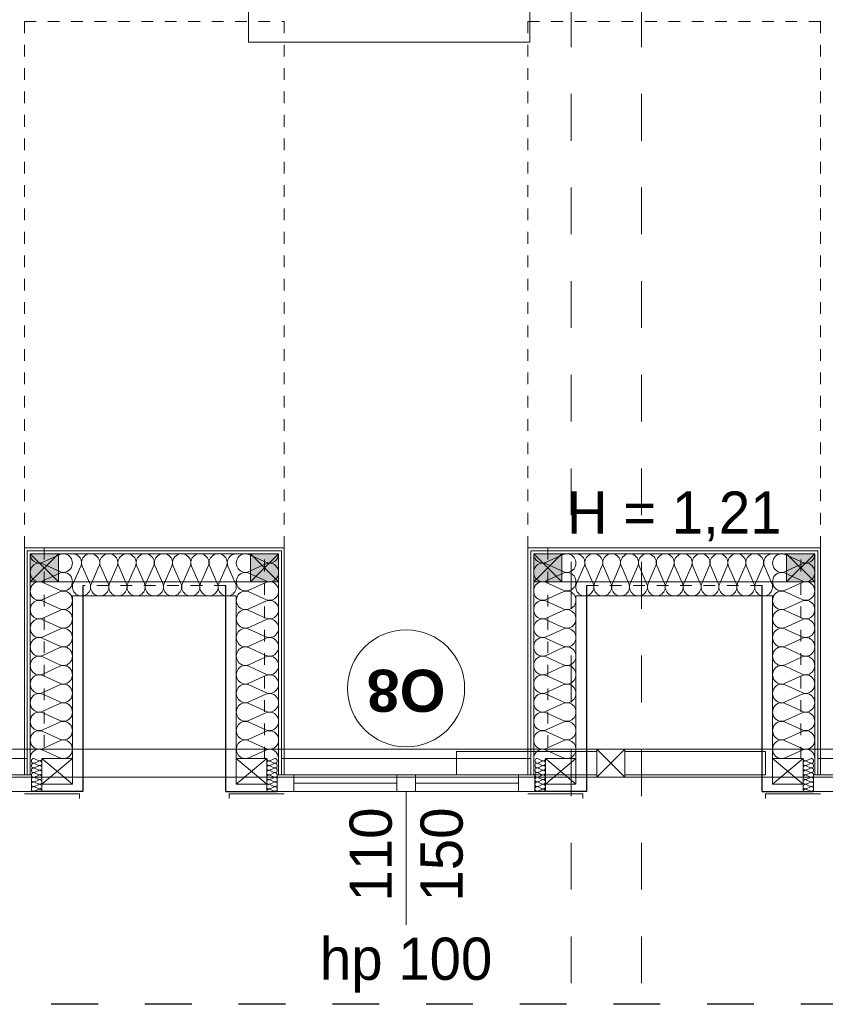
# Model space of a CAD drawing. Extents: x -251948 to -68259, y 37284 to 119967.
# Tile 30 of 41: x -94634 to -91194, y 48044 to 52251. Entities that reach past the tile are written whole.
import ezdxf

# ---------------------------------------------------------------- set-up
doc = ezdxf.new("R2010")
doc.units = 0
doc.header["$MEASUREMENT"] = 0
doc.linetypes.add('Hidden Line', pattern=[100, 50, -50])
doc.linetypes.add('Przerywana', pattern=[400, 200, -200])
doc.layers.add('Arch ocieplenie', color=7, linetype='Continuous')
doc.layers.add('Arch ściany działowe', color=7, linetype='Continuous')
for name, color, linetype, lineweight, true_color in [('Arch ocieplenie_Nr_Pióra__24', 7, 'Continuous', 13, 0x029e21), ('Arch okna_Nr_Pióra__82', 7, 'Continuous', 20, 0xaaaaaa), ('INWENT.ŚCIANY_Nr_Pióra__2', 7, 'Continuous', 13, 0x7f7f7f), ('Inwentaryzacja Konst._Nr_Pióra__3', 7, 'Continuous', 20, 0xff6600)]:
    doc.layers.add(name, color=color, linetype=linetype, lineweight=lineweight, true_color=true_color)
for name, color, linetype, lineweight in [('Arch opisy okien_Nr_Pióra__21', 7, 'Continuous', 13), ('Arch opisy_Nr_Pióra__21', 7, 'Continuous', 13), ('Arch ściany działowe_Nr_Pióra__5', 7, 'Continuous', 13), ('INWENT DACH_Nr_Pióra__21', 7, 'Continuous', 13), ('INWENT OPISY_Nr_Pióra__21', 7, 'Continuous', 13), ('INWENT STROPY_Nr_Pióra__21', 7, 'Continuous', 13), ('INWENT. OKNA_Nr_Pióra__21', 7, 'Continuous', 13), ('INWENT.ŚCIANY_Nr_Pióra__1', 7, 'Continuous', 25), ('INWENT.ŚCIANY_Nr_Pióra__20', 1, 'Continuous', 20)]:
    doc.layers.add(name, color=color, linetype=linetype, lineweight=lineweight)
doc.styles.add('GENERATED_STYLE_5', font='txt')
doc.styles.add('GENERATED_STYLE_6', font='arialbd.ttf')

# ---------------------------------------------------------------- blocks, each defined once
blk = doc.blocks.new('Ściana_117', base_point=(-94613.7, 49993.6))
at = {"layer": 'Arch ściany działowe_Nr_Pióra__5', "linetype": 'Continuous'}
for p, q in [((-94613.7, 49993.6), (-94613.7, 49023.6)), ((-94601.2, 49023.6), (-94601.2, 49981.1)), ((-94613.7, 49023.6), (-94601.2, 49023.6))]:
    blk.add_line(p, q, dxfattribs=at)
blk = doc.blocks.new('Ściana_118', base_point=(-94601.2, 49981.1))
at = {"layer": 'Arch ściany działowe_Nr_Pióra__5', "linetype": 'Continuous'}
for p, q in [((-94601.2, 49981.1), (-94601.2, 49023.6)), ((-94588.7, 49023.6), (-94588.7, 49968.6)), ((-94601.2, 49023.6), (-94588.7, 49023.6))]:
    blk.add_line(p, q, dxfattribs=at)
blk = doc.blocks.new('Ściana_119', base_point=(-93503.7, 49993.6))
at = {"layer": 'Arch ściany działowe_Nr_Pióra__5', "linetype": 'Continuous'}
for p, q in [((-93516.2, 49981.1), (-93516.2, 49023.6)), ((-93503.7, 49023.6), (-93503.7, 49993.6)), ((-93516.2, 49023.6), (-93503.7, 49023.6))]:
    blk.add_line(p, q, dxfattribs=at)
blk = doc.blocks.new('Ściana_120', base_point=(-93516.2, 49981.1))
at = {"layer": 'Arch ściany działowe_Nr_Pióra__5', "linetype": 'Continuous'}
for p, q in [((-93516.2, 49023.6), (-93516.2, 49981.1)), ((-93528.7, 49968.6), (-93528.7, 49023.6)), ((-93528.7, 49023.6), (-93516.2, 49023.6))]:
    blk.add_line(p, q, dxfattribs=at)
blk = doc.blocks.new('Ściana_121', base_point=(-92463.7, 49993.6))
at = {"layer": 'Arch ściany działowe_Nr_Pióra__5', "linetype": 'Continuous'}
for p, q in [((-92463.7, 49993.6), (-92463.7, 49023.6)), ((-92451.2, 49023.6), (-92451.2, 49981.1)), ((-92463.7, 49023.6), (-92451.2, 49023.6))]:
    blk.add_line(p, q, dxfattribs=at)
blk = doc.blocks.new('Ściana_122', base_point=(-92451.2, 49981.1))
at = {"layer": 'Arch ściany działowe_Nr_Pióra__5', "linetype": 'Continuous'}
for p, q in [((-92451.2, 49981.1), (-92451.2, 49023.6)), ((-92438.7, 49023.6), (-92438.7, 49968.6)), ((-92451.2, 49023.6), (-92438.7, 49023.6))]:
    blk.add_line(p, q, dxfattribs=at)
blk = doc.blocks.new('Ściana_123', base_point=(-91213.7, 49993.6))
at = {"layer": 'Arch ściany działowe_Nr_Pióra__5', "linetype": 'Continuous'}
for p, q in [((-91226.2, 49981.1), (-91226.2, 49023.6)), ((-91213.7, 49023.6), (-91213.7, 49993.6)), ((-91226.2, 49023.6), (-91213.7, 49023.6))]:
    blk.add_line(p, q, dxfattribs=at)
blk = doc.blocks.new('Ściana_124', base_point=(-91226.2, 49981.1))
at = {"layer": 'Arch ściany działowe_Nr_Pióra__5', "linetype": 'Continuous'}
for p, q in [((-91226.2, 49023.6), (-91226.2, 49981.1)), ((-91238.7, 49968.6), (-91238.7, 49023.6)), ((-91238.7, 49023.6), (-91226.2, 49023.6))]:
    blk.add_line(p, q, dxfattribs=at)
blk = doc.blocks.new('Ściana_181', base_point=(-93503.7, 49993.6))
at = {"layer": 'Arch ściany działowe_Nr_Pióra__5', "linetype": 'Continuous'}
for p, q in [((-93503.7, 49993.6), (-94613.7, 49993.6)), ((-94601.2, 49981.1), (-93516.2, 49981.1))]:
    blk.add_line(p, q, dxfattribs=at)
blk = doc.blocks.new('Ściana_182', base_point=(-93516.2, 49981.1))
at = {"layer": 'Arch ściany działowe_Nr_Pióra__5', "linetype": 'Continuous'}
for p, q in [((-93516.2, 49981.1), (-94601.2, 49981.1)), ((-94588.7, 49968.6), (-93528.7, 49968.6))]:
    blk.add_line(p, q, dxfattribs=at)
blk = doc.blocks.new('Ściana_183', base_point=(-91213.7, 49993.6))
at = {"layer": 'Arch ściany działowe_Nr_Pióra__5', "linetype": 'Continuous'}
for p, q in [((-91213.7, 49993.6), (-92463.7, 49993.6)), ((-92451.2, 49981.1), (-91226.2, 49981.1))]:
    blk.add_line(p, q, dxfattribs=at)
blk = doc.blocks.new('Ściana_184', base_point=(-91226.2, 49981.1))
at = {"layer": 'Arch ściany działowe_Nr_Pióra__5', "linetype": 'Continuous'}
for p, q in [((-91226.2, 49981.1), (-92451.2, 49981.1)), ((-92438.7, 49968.6), (-91238.7, 49968.6))]:
    blk.add_line(p, q, dxfattribs=at)
blk = doc.blocks.new('Izolacja cieplna 14_90', base_point=(-94588.7, 49093.6))
at = {"layer": 'Arch ocieplenie_Nr_Pióra__24', "linetype": 'Continuous'}
for p, q in [((-94535.1, 49932.2), (-94462.4, 49965.3)), ((-94462.4, 49892.4), (-94535.1, 49925.5)), ((-94535.1, 49852.6), (-94462.4, 49885.7)), ((-94462.4, 49812.9), (-94535.1, 49845.9)), ((-94535.1, 49773.1), (-94462.4, 49806.2)), ((-94462.4, 49733.3), (-94535.1, 49766.4)), ((-94535.1, 49693.5), (-94462.4, 49726.6)), ((-94462.4, 49653.8), (-94535.1, 49686.9)), ((-94535.1, 49614), (-94462.4, 49647.1)), ((-94462.4, 49574.2), (-94535.1, 49607.3)), ((-94535.1, 49534.4), (-94462.4, 49567.5)), ((-94462.4, 49494.7), (-94535.1, 49527.8)), ((-94535.1, 49454.9), (-94462.4, 49488)), ((-94462.4, 49415.1), (-94535.1, 49448.2)), ((-94535.1, 49375.4), (-94462.4, 49408.4)), ((-94462.4, 49335.6), (-94535.1, 49368.7)), ((-94535.1, 49295.8), (-94462.4, 49328.9)), ((-94462.4, 49256), (-94535.1, 49289.1)), ((-94535.1, 49216.3), (-94462.4, 49249.4)), ((-94462.4, 49176.5), (-94535.1, 49209.6)), ((-94535.1, 49136.7), (-94462.4, 49169.8)), ((-94462.4, 49096.9), (-94535.1, 49130))]:
    blk.add_line(p, q, dxfattribs=at)
for centre, start_param, end_param in [((-94550.5, 49968.6), 1.570796, 3.554385), ((-94447, 49928.8), 2.728799, 6.695979), ((-94550.5, 49889.1), 5.870392, 9.837571), ((-94447, 49849.3), 2.728799, 6.695979), ((-94550.5, 49809.5), 5.870392, 9.837571), ((-94447, 49769.7), 2.728799, 6.695979), ((-94550.5, 49730), 5.870392, 9.837571), ((-94447, 49690.2), 2.728799, 6.695979), ((-94550.5, 49650.4), 5.870392, 9.837571), ((-94447, 49610.6), 2.728799, 6.695979), ((-94550.5, 49570.9), 5.870392, 9.837571), ((-94447, 49531.1), 2.728799, 6.695979), ((-94550.5, 49491.3), 5.870392, 9.837571), ((-94447, 49451.6), 2.728799, 6.695979), ((-94550.5, 49411.8), 5.870392, 9.837571), ((-94447, 49372), 2.728799, 6.695979), ((-94550.5, 49332.2), 5.870392, 9.837571), ((-94447, 49292.5), 2.728799, 6.695979), ((-94550.5, 49252.7), 5.870392, 9.837571), ((-94447, 49212.9), 2.728799, 6.695979), ((-94550.5, 49173.1), 5.870392, 9.837571), ((-94447, 49133.4), 2.728799, 6.695979), ((-94550.5, 49093.6), 5.870392, 7.853982)]:
    blk.add_ellipse(centre, major_axis=(0, 39.8), ratio=0.96252, start_param=start_param, end_param=end_param, dxfattribs=at)
blk = doc.blocks.new('Izolacja cieplna 14_91', base_point=(-94538.7, 48953.6))
at = {"layer": 'Arch ocieplenie_Nr_Pióra__24', "linetype": 'Continuous'}
for p, q in [((-94552.1, 49084.4), (-94570.3, 49092.8)), ((-94570.3, 49074.4), (-94552.1, 49082.8)), ((-94552.1, 49064.4), (-94570.3, 49072.8)), ((-94570.3, 49054.4), (-94552.1, 49062.8)), ((-94552.1, 49044.4), (-94570.3, 49052.8)), ((-94570.3, 49034.4), (-94552.1, 49042.8)), ((-94552.1, 49024.4), (-94570.3, 49032.8)), ((-94570.3, 49014.4), (-94552.1, 49022.8)), ((-94552.1, 49004.4), (-94570.3, 49012.8)), ((-94570.3, 48994.4), (-94552.1, 49002.8)), ((-94552.1, 48984.4), (-94570.3, 48992.8)), ((-94570.3, 48974.4), (-94552.1, 48982.8)), ((-94552.1, 48964.4), (-94570.3, 48972.8)), ((-94570.3, 48954.4), (-94552.1, 48962.8))]:
    blk.add_line(p, q, dxfattribs=at)
for centre, start_param, end_param in [((-94574.2, 49083.6), 5.870392, 9.837571), ((-94574.2, 49063.6), 5.870392, 9.837571), ((-94574.2, 49043.6), 5.870392, 9.837571), ((-94548.3, 49093.6), 2.7288, 4.712389), ((-94548.3, 49073.6), 2.7288, 6.695979), ((-94548.3, 49053.6), 2.7288, 6.695979), ((-94574.2, 49023.6), 5.870392, 9.837571), ((-94574.2, 49003.6), 5.870392, 9.837571), ((-94548.3, 49033.6), 2.7288, 6.695979), ((-94548.3, 49013.6), 2.7288, 6.695979), ((-94574.2, 48983.6), 5.870392, 9.837571), ((-94574.2, 48963.6), 5.870392, 9.837571), ((-94548.3, 48993.6), 2.7288, 6.695979), ((-94548.3, 48973.6), 2.7288, 6.695979), ((-94548.3, 48953.6), 4.712389, 6.695979)]:
    blk.add_ellipse(centre, major_axis=(0, 10), ratio=0.957061, start_param=start_param, end_param=end_param, dxfattribs=at)
blk = doc.blocks.new('Izolacja cieplna 14_93', base_point=(-93528.7, 49093.6))
at = {"layer": 'Arch ocieplenie_Nr_Pióra__24', "linetype": 'Continuous'}
for p, q in [((-93582.4, 49932.2), (-93655.1, 49965.3)), ((-93655.1, 49892.4), (-93582.4, 49925.5)), ((-93582.4, 49852.6), (-93655.1, 49885.7)), ((-93655.1, 49812.9), (-93582.4, 49845.9)), ((-93582.4, 49773.1), (-93655.1, 49806.2)), ((-93655.1, 49733.3), (-93582.4, 49766.4)), ((-93582.4, 49693.5), (-93655.1, 49726.6)), ((-93655.1, 49653.8), (-93582.4, 49686.9)), ((-93582.4, 49614), (-93655.1, 49647.1)), ((-93655.1, 49574.2), (-93582.4, 49607.3)), ((-93582.4, 49534.4), (-93655.1, 49567.5)), ((-93655.1, 49494.7), (-93582.4, 49527.8)), ((-93582.4, 49454.9), (-93655.1, 49488)), ((-93655.1, 49415.1), (-93582.4, 49448.2)), ((-93582.4, 49375.4), (-93655.1, 49408.4)), ((-93655.1, 49335.6), (-93582.4, 49368.7)), ((-93582.4, 49295.8), (-93655.1, 49328.9)), ((-93655.1, 49256), (-93582.4, 49289.1)), ((-93582.4, 49216.3), (-93655.1, 49249.4)), ((-93655.1, 49176.5), (-93582.4, 49209.6)), ((-93582.4, 49136.7), (-93655.1, 49169.8)), ((-93655.1, 49096.9), (-93582.4, 49130))]:
    blk.add_line(p, q, dxfattribs=at)
for centre, start_param, end_param in [((-93670.5, 49928.8), 5.870392, 9.837571), ((-93567, 49968.6), 2.7288, 4.712389), ((-93567, 49889.1), 2.7288, 6.695979), ((-93670.5, 49849.3), 5.870392, 9.837571), ((-93670.5, 49769.7), 5.870392, 9.837571), ((-93567, 49809.5), 2.7288, 6.695979), ((-93567, 49730), 2.7288, 6.695979), ((-93670.5, 49690.2), 5.870392, 9.837571), ((-93567, 49650.4), 2.7288, 6.695979), ((-93670.5, 49610.6), 5.870392, 9.837571), ((-93567, 49570.9), 2.7288, 6.695979), ((-93670.5, 49531.1), 5.870392, 9.837571), ((-93567, 49491.3), 2.7288, 6.695979), ((-93670.5, 49451.6), 5.870392, 9.837571), ((-93567, 49411.8), 2.7288, 6.695979), ((-93670.5, 49372), 5.870392, 9.837571), ((-93567, 49332.2), 2.7288, 6.695979), ((-93670.5, 49292.5), 5.870392, 9.837571), ((-93567, 49252.7), 2.7288, 6.695979), ((-93670.5, 49212.9), 5.870392, 9.837571), ((-93567, 49173.1), 2.7288, 6.695979), ((-93670.5, 49133.4), 5.870392, 9.837571), ((-93567, 49093.6), 4.712389, 6.695979)]:
    blk.add_ellipse(centre, major_axis=(0, 39.8), ratio=0.96252, start_param=start_param, end_param=end_param, dxfattribs=at)
blk = doc.blocks.new('Izolacja cieplna 14_94', base_point=(-92438.7, 49093.6))
at = {"layer": 'Arch ocieplenie_Nr_Pióra__24', "linetype": 'Continuous'}
for p, q in [((-92385.1, 49932.2), (-92312.4, 49965.3)), ((-92312.4, 49892.4), (-92385.1, 49925.5)), ((-92385.1, 49852.6), (-92312.4, 49885.7)), ((-92312.4, 49812.9), (-92385.1, 49845.9)), ((-92385.1, 49773.1), (-92312.4, 49806.2)), ((-92312.4, 49733.3), (-92385.1, 49766.4)), ((-92385.1, 49693.5), (-92312.4, 49726.6)), ((-92312.4, 49653.8), (-92385.1, 49686.9)), ((-92385.1, 49614), (-92312.4, 49647.1)), ((-92312.4, 49574.2), (-92385.1, 49607.3)), ((-92385.1, 49534.4), (-92312.4, 49567.5)), ((-92312.4, 49494.7), (-92385.1, 49527.8)), ((-92385.1, 49454.9), (-92312.4, 49488)), ((-92312.4, 49415.1), (-92385.1, 49448.2)), ((-92385.1, 49375.4), (-92312.4, 49408.4)), ((-92312.4, 49335.6), (-92385.1, 49368.7)), ((-92385.1, 49295.8), (-92312.4, 49328.9)), ((-92312.4, 49256), (-92385.1, 49289.1)), ((-92385.1, 49216.3), (-92312.4, 49249.4)), ((-92312.4, 49176.5), (-92385.1, 49209.6)), ((-92385.1, 49136.7), (-92312.4, 49169.8)), ((-92312.4, 49096.9), (-92385.1, 49130))]:
    blk.add_line(p, q, dxfattribs=at)
for centre, start_param, end_param in [((-92400.5, 49968.6), 1.570796, 3.554385), ((-92297, 49928.8), 2.728799, 6.695979), ((-92400.5, 49889.1), 5.870392, 9.837571), ((-92297, 49849.3), 2.728799, 6.695979), ((-92400.5, 49809.5), 5.870392, 9.837571), ((-92297, 49769.7), 2.728799, 6.695979), ((-92400.5, 49730), 5.870392, 9.837571), ((-92297, 49690.2), 2.728799, 6.695979), ((-92400.5, 49650.4), 5.870392, 9.837571), ((-92297, 49610.6), 2.728799, 6.695979), ((-92400.5, 49570.9), 5.870392, 9.837571), ((-92297, 49531.1), 2.728799, 6.695979), ((-92400.5, 49491.3), 5.870392, 9.837571), ((-92297, 49451.6), 2.728799, 6.695979), ((-92400.5, 49411.8), 5.870392, 9.837571), ((-92297, 49372), 2.728799, 6.695979), ((-92400.5, 49332.2), 5.870392, 9.837571), ((-92297, 49292.5), 2.728799, 6.695979), ((-92400.5, 49252.7), 5.870392, 9.837571), ((-92297, 49212.9), 2.728799, 6.695979), ((-92400.5, 49173.1), 5.870392, 9.837571), ((-92297, 49133.4), 2.728799, 6.695979), ((-92400.5, 49093.6), 5.870392, 7.853982)]:
    blk.add_ellipse(centre, major_axis=(0, 39.8), ratio=0.96252, start_param=start_param, end_param=end_param, dxfattribs=at)
blk = doc.blocks.new('Izolacja cieplna 14_95', base_point=(-92388.7, 48953.6))
at = {"layer": 'Arch ocieplenie_Nr_Pióra__24', "linetype": 'Continuous'}
for p, q in [((-92402.1, 49084.4), (-92420.3, 49092.8)), ((-92420.3, 49074.4), (-92402.1, 49082.8)), ((-92402.1, 49064.4), (-92420.3, 49072.8)), ((-92420.3, 49054.4), (-92402.1, 49062.8)), ((-92402.1, 49044.4), (-92420.3, 49052.8)), ((-92420.3, 49034.4), (-92402.1, 49042.8)), ((-92402.1, 49024.4), (-92420.3, 49032.8)), ((-92420.3, 49014.4), (-92402.1, 49022.8)), ((-92402.1, 49004.4), (-92420.3, 49012.8)), ((-92420.3, 48994.4), (-92402.1, 49002.8)), ((-92402.1, 48984.4), (-92420.3, 48992.8)), ((-92420.3, 48974.4), (-92402.1, 48982.8)), ((-92402.1, 48964.4), (-92420.3, 48972.8)), ((-92420.3, 48954.4), (-92402.1, 48962.8))]:
    blk.add_line(p, q, dxfattribs=at)
for centre, start_param, end_param in [((-92424.2, 49083.6), 5.870392, 9.837571), ((-92424.2, 49063.6), 5.870392, 9.837571), ((-92424.2, 49043.6), 5.870392, 9.837571), ((-92398.3, 49093.6), 2.7288, 4.712389), ((-92398.3, 49073.6), 2.7288, 6.695979), ((-92398.3, 49053.6), 2.7288, 6.695979), ((-92424.2, 49023.6), 5.870392, 9.837571), ((-92424.2, 49003.6), 5.870392, 9.837571), ((-92398.3, 49033.6), 2.7288, 6.695979), ((-92398.3, 49013.6), 2.7288, 6.695979), ((-92424.2, 48983.6), 5.870392, 9.837571), ((-92424.2, 48963.6), 5.870392, 9.837571), ((-92398.3, 48993.6), 2.7288, 6.695979), ((-92398.3, 48973.6), 2.7288, 6.695979), ((-92398.3, 48953.6), 4.712389, 6.695979)]:
    blk.add_ellipse(centre, major_axis=(0, 10), ratio=0.957061, start_param=start_param, end_param=end_param, dxfattribs=at)
blk = doc.blocks.new('Izolacja cieplna 14_96', base_point=(-93578.7, 48953.6))
at = {"layer": 'Arch ocieplenie_Nr_Pióra__24', "linetype": 'Continuous'}
for p, q in [((-93565.3, 49084.4), (-93547.1, 49092.8)), ((-93547.1, 49074.4), (-93565.3, 49082.8)), ((-93565.3, 49064.4), (-93547.1, 49072.8)), ((-93547.1, 49054.4), (-93565.3, 49062.8)), ((-93565.3, 49044.4), (-93547.1, 49052.8)), ((-93547.1, 49034.4), (-93565.3, 49042.8)), ((-93565.3, 49024.4), (-93547.1, 49032.8)), ((-93547.1, 49014.4), (-93565.3, 49022.8)), ((-93565.3, 49004.4), (-93547.1, 49012.8)), ((-93547.1, 48994.4), (-93565.3, 49002.8)), ((-93565.3, 48984.4), (-93547.1, 48992.8)), ((-93547.1, 48974.4), (-93565.3, 48982.8)), ((-93565.3, 48964.4), (-93547.1, 48972.8)), ((-93547.1, 48954.4), (-93565.3, 48962.8))]:
    blk.add_line(p, q, dxfattribs=at)
for centre, start_param, end_param in [((-93569.2, 49073.6), 5.870392, 9.837571), ((-93569.2, 49053.6), 5.870392, 9.837571), ((-93569.2, 49093.6), 1.570796, 3.554385), ((-93543.3, 49083.6), 2.728799, 6.695979), ((-93543.3, 49063.6), 2.728799, 6.695979), ((-93543.3, 49043.6), 2.728799, 6.695979), ((-93569.2, 49033.6), 5.870392, 9.837571), ((-93569.2, 49013.6), 5.870392, 9.837571), ((-93543.3, 49023.6), 2.728799, 6.695979), ((-93543.3, 49003.6), 2.728799, 6.695979), ((-93569.2, 48993.6), 5.870392, 9.837571), ((-93569.2, 48973.6), 5.870392, 9.837571), ((-93543.3, 48983.6), 2.728799, 6.695979), ((-93543.3, 48963.6), 2.728799, 6.695979), ((-93569.2, 48953.6), 5.870392, 7.853982)]:
    blk.add_ellipse(centre, major_axis=(0, 10), ratio=0.957061, start_param=start_param, end_param=end_param, dxfattribs=at)
blk = doc.blocks.new('Izolacja cieplna 14_97', base_point=(-91238.7, 49093.6))
at = {"layer": 'Arch ocieplenie_Nr_Pióra__24', "linetype": 'Continuous'}
for p, q in [((-91292.4, 49932.2), (-91365.1, 49965.3)), ((-91365.1, 49892.4), (-91292.4, 49925.5)), ((-91292.4, 49852.6), (-91365.1, 49885.7)), ((-91365.1, 49812.9), (-91292.4, 49845.9)), ((-91292.4, 49773.1), (-91365.1, 49806.2)), ((-91365.1, 49733.3), (-91292.4, 49766.4)), ((-91292.4, 49693.5), (-91365.1, 49726.6)), ((-91365.1, 49653.8), (-91292.4, 49686.9)), ((-91292.4, 49614), (-91365.1, 49647.1)), ((-91365.1, 49574.2), (-91292.4, 49607.3)), ((-91292.4, 49534.4), (-91365.1, 49567.5)), ((-91365.1, 49494.7), (-91292.4, 49527.8)), ((-91292.4, 49454.9), (-91365.1, 49488)), ((-91365.1, 49415.1), (-91292.4, 49448.2)), ((-91292.4, 49375.4), (-91365.1, 49408.4)), ((-91365.1, 49335.6), (-91292.4, 49368.7)), ((-91292.4, 49295.8), (-91365.1, 49328.9)), ((-91365.1, 49256), (-91292.4, 49289.1)), ((-91292.4, 49216.3), (-91365.1, 49249.4)), ((-91365.1, 49176.5), (-91292.4, 49209.6)), ((-91292.4, 49136.7), (-91365.1, 49169.8)), ((-91365.1, 49096.9), (-91292.4, 49130))]:
    blk.add_line(p, q, dxfattribs=at)
for centre, start_param, end_param in [((-91380.5, 49928.8), 5.870392, 9.837571), ((-91277, 49968.6), 2.7288, 4.712389), ((-91277, 49889.1), 2.7288, 6.695979), ((-91380.5, 49849.3), 5.870392, 9.837571), ((-91380.5, 49769.7), 5.870392, 9.837571), ((-91277, 49809.5), 2.7288, 6.695979), ((-91277, 49730), 2.7288, 6.695979), ((-91380.5, 49690.2), 5.870392, 9.837571), ((-91277, 49650.4), 2.7288, 6.695979), ((-91380.5, 49610.6), 5.870392, 9.837571), ((-91277, 49570.9), 2.7288, 6.695979), ((-91380.5, 49531.1), 5.870392, 9.837571), ((-91277, 49491.3), 2.7288, 6.695979), ((-91380.5, 49451.6), 5.870392, 9.837571), ((-91277, 49411.8), 2.7288, 6.695979), ((-91380.5, 49372), 5.870392, 9.837571), ((-91277, 49332.2), 2.7288, 6.695979), ((-91380.5, 49292.5), 5.870392, 9.837571), ((-91277, 49252.7), 2.7288, 6.695979), ((-91380.5, 49212.9), 5.870392, 9.837571), ((-91277, 49173.1), 2.7288, 6.695979), ((-91380.5, 49133.4), 5.870392, 9.837571), ((-91277, 49093.6), 4.712389, 6.695979)]:
    blk.add_ellipse(centre, major_axis=(0, 39.8), ratio=0.96252, start_param=start_param, end_param=end_param, dxfattribs=at)
blk = doc.blocks.new('Izolacja cieplna 14_100', base_point=(-91288.7, 48953.6))
at = {"layer": 'Arch ocieplenie_Nr_Pióra__24', "linetype": 'Continuous'}
for p, q in [((-91275.3, 49084.4), (-91257.1, 49092.8)), ((-91257.1, 49074.4), (-91275.3, 49082.8)), ((-91275.3, 49064.4), (-91257.1, 49072.8)), ((-91257.1, 49054.4), (-91275.3, 49062.8)), ((-91275.3, 49044.4), (-91257.1, 49052.8)), ((-91257.1, 49034.4), (-91275.3, 49042.8)), ((-91275.3, 49024.4), (-91257.1, 49032.8)), ((-91257.1, 49014.4), (-91275.3, 49022.8)), ((-91275.3, 49004.4), (-91257.1, 49012.8)), ((-91257.1, 48994.4), (-91275.3, 49002.8)), ((-91275.3, 48984.4), (-91257.1, 48992.8)), ((-91257.1, 48974.4), (-91275.3, 48982.8)), ((-91275.3, 48964.4), (-91257.1, 48972.8)), ((-91257.1, 48954.4), (-91275.3, 48962.8))]:
    blk.add_line(p, q, dxfattribs=at)
for centre, start_param, end_param in [((-91279.2, 49073.6), 5.870392, 9.837571), ((-91279.2, 49053.6), 5.870392, 9.837571), ((-91279.2, 49093.6), 1.570796, 3.554385), ((-91253.3, 49083.6), 2.728799, 6.695979), ((-91253.3, 49063.6), 2.728799, 6.695979), ((-91253.3, 49043.6), 2.728799, 6.695979), ((-91279.2, 49033.6), 5.870392, 9.837571), ((-91279.2, 49013.6), 5.870392, 9.837571), ((-91253.3, 49023.6), 2.728799, 6.695979), ((-91253.3, 49003.6), 2.728799, 6.695979), ((-91279.2, 48993.6), 5.870392, 9.837571), ((-91279.2, 48973.6), 5.870392, 9.837571), ((-91253.3, 48983.6), 2.728799, 6.695979), ((-91253.3, 48963.6), 2.728799, 6.695979), ((-91279.2, 48953.6), 5.870392, 7.853982)]:
    blk.add_ellipse(centre, major_axis=(0, 10), ratio=0.957061, start_param=start_param, end_param=end_param, dxfattribs=at)
blk = doc.blocks.new('Izolacja cieplna 14_124', base_point=(-94408.7, 49968.6))
at = {"layer": 'Arch ocieplenie_Nr_Pióra__24', "linetype": 'Continuous'}
for p, q in [((-94405.5, 49842.2), (-94373.1, 49915)), ((-94366.6, 49915), (-94334.2, 49842.2)), ((-94327.7, 49842.2), (-94295.3, 49915)), ((-94288.8, 49915), (-94256.4, 49842.2)), ((-94249.9, 49842.2), (-94217.6, 49915)), ((-94211, 49915), (-94178.7, 49842.2)), ((-94172.1, 49842.2), (-94139.8, 49915)), ((-94133.2, 49915), (-94100.9, 49842.2)), ((-94094.4, 49842.2), (-94062, 49915)), ((-94055.5, 49915), (-94023.1, 49842.2)), ((-94016.6, 49842.2), (-93984.2, 49915)), ((-93977.7, 49915), (-93945.3, 49842.2)), ((-93938.8, 49842.2), (-93906.4, 49915)), ((-93899.9, 49915), (-93867.6, 49842.2)), ((-93861, 49842.2), (-93828.7, 49915)), ((-93822.1, 49915), (-93789.8, 49842.2)), ((-93783.2, 49842.2), (-93750.9, 49915)), ((-93744.4, 49915), (-93712, 49842.2))]:
    blk.add_line(p, q, dxfattribs=at)
for centre, start_param, end_param in [((-94408.7, 49930.3), 5.870392, 7.853982), ((-94331, 49930.3), 5.870392, 9.837571), ((-94253.2, 49930.3), 5.870392, 9.837571), ((-94175.4, 49930.3), 5.870392, 9.837571), ((-94097.6, 49930.3), 5.870392, 9.837571), ((-94019.9, 49930.3), 5.870392, 9.837571), ((-93942.1, 49930.3), 5.870392, 9.837571), ((-93864.3, 49930.3), 5.870392, 9.837571), ((-93786.5, 49930.3), 5.870392, 9.837571), ((-93708.7, 49930.3), 1.570796, 3.554385), ((-94369.8, 49826.9), 2.728799, 6.695979), ((-94292.1, 49826.9), 2.728799, 6.695979), ((-94214.3, 49826.9), 2.728799, 6.695979), ((-94136.5, 49826.9), 2.728799, 6.695979), ((-94058.7, 49826.9), 2.728799, 6.695979), ((-93981, 49826.9), 2.728799, 6.695979), ((-93903.2, 49826.9), 2.728799, 6.695979), ((-93825.4, 49826.9), 2.728799, 6.695979), ((-93747.6, 49826.9), 2.728799, 6.695979)]:
    blk.add_ellipse(centre, major_axis=(38.9, 0), ratio=0.984396, start_param=start_param, end_param=end_param, dxfattribs=at)
blk = doc.blocks.new('Izolacja cieplna 14_125', base_point=(-92258.7, 49968.6))
at = {"layer": 'Arch ocieplenie_Nr_Pióra__24', "linetype": 'Continuous'}
for p, q in [((-92255.5, 49842.2), (-92223.8, 49915)), ((-92217.3, 49915), (-92185.6, 49842.2)), ((-92179.2, 49842.2), (-92147.4, 49915)), ((-92141, 49915), (-92109.2, 49842.2)), ((-92102.8, 49842.2), (-92071, 49915)), ((-92064.6, 49915), (-92032.9, 49842.2)), ((-92026.4, 49842.2), (-91994.7, 49915)), ((-91988.3, 49915), (-91956.5, 49842.2)), ((-91950.1, 49842.2), (-91918.3, 49915)), ((-91911.9, 49915), (-91880.1, 49842.2)), ((-91873.7, 49842.2), (-91841.9, 49915)), ((-91835.5, 49915), (-91803.8, 49842.2)), ((-91797.3, 49842.2), (-91765.6, 49915)), ((-91759.2, 49915), (-91727.4, 49842.2)), ((-91721, 49842.2), (-91689.2, 49915)), ((-91682.8, 49915), (-91651, 49842.2)), ((-91644.6, 49842.2), (-91612.9, 49915)), ((-91606.4, 49915), (-91574.7, 49842.2)), ((-91568.3, 49842.2), (-91536.5, 49915)), ((-91530.1, 49915), (-91498.3, 49842.2)), ((-91491.9, 49842.2), (-91460.1, 49915)), ((-91453.7, 49915), (-91421.9, 49842.2))]:
    blk.add_line(p, q, dxfattribs=at)
for centre, start_param, end_param in [((-92258.7, 49930.3), 4.299596, 6.283185), ((-92182.4, 49930.3), 4.299595, 8.266774), ((-92106, 49930.3), 4.299595, 8.266774), ((-92029.6, 49930.3), 4.299595, 8.266774), ((-91953.3, 49930.3), 4.299595, 8.266774), ((-91876.9, 49930.3), 4.299595, 8.266774), ((-91800.6, 49930.3), 4.299595, 8.266774), ((-91724.2, 49930.3), 4.299595, 8.266774), ((-91647.8, 49930.3), 4.299595, 8.266774), ((-91571.5, 49930.3), 4.299595, 8.266774), ((-91495.1, 49930.3), 4.299595, 8.266774), ((-91418.7, 49930.3), 0, 1.983589), ((-92220.6, 49826.9), 1.158003, 5.125183), ((-92144.2, 49826.9), 1.158003, 5.125183), ((-92067.8, 49826.9), 1.158003, 5.125183), ((-91991.5, 49826.9), 1.158003, 5.125183), ((-91915.1, 49826.9), 1.158003, 5.125183), ((-91838.7, 49826.9), 1.158003, 5.125183), ((-91762.4, 49826.9), 1.158003, 5.125183), ((-91686, 49826.9), 1.158003, 5.125183), ((-91609.6, 49826.9), 1.158003, 5.125183), ((-91533.3, 49826.9), 1.158003, 5.125183), ((-91456.9, 49826.9), 1.158003, 5.125183)]:
    blk.add_ellipse(centre, major_axis=(0, 38.3), ratio=0.997382, start_param=start_param, end_param=end_param, dxfattribs=at)

msp = doc.modelspace()

# ---------------------------------------------------------------- hatches: boundary and pattern name
at = {"layer": 'Arch okna_Nr_Pióra__82', "linetype": 'Continuous'}
for points in [[(-94588.74, 49848.6), (-94468.74, 49848.6), (-94468.74, 49968.6), (-94588.74, 49968.6)], [(-93648.74, 49848.6), (-93528.74, 49848.6), (-93528.74, 49968.6), (-93648.74, 49968.6)], [(-92438.74, 49848.6), (-92318.74, 49848.6), (-92318.74, 49968.6), (-92438.74, 49968.6)], [(-91358.74, 49848.6), (-91238.74, 49848.6), (-91238.74, 49968.6), (-91358.74, 49968.6)]]:
    msp.add_hatch(color=256, dxfattribs=at).paths.add_polyline_path(points, flags=0)

# ---------------------------------------------------------------- linework, layer by layer
at = {"layer": 'Arch ocieplenie_Nr_Pióra__24', "linetype": 'Continuous'}
for p, q in [((-94408.74, 49093.6), (-94408.74, 49788.6)), ((-94408.74, 49788.6), (-93708.74, 49788.6)), ((-93708.74, 49093.6), (-93708.74, 49788.6)), ((-92258.74, 49093.6), (-92258.74, 49788.6)), ((-92258.74, 49788.6), (-91418.74, 49788.6)), ((-91418.74, 49093.6), (-91418.74, 49788.6)), ((-94538.74, 48953.6), (-94538.74, 48983.6)), ((-93578.74, 48953.6), (-93578.74, 48983.6)), ((-92388.74, 48953.6), (-92388.74, 48983.6)), ((-91288.74, 48953.6), (-91288.74, 48983.6))]:
    msp.add_line(p, q, dxfattribs=at)
at = {"layer": 'Arch opisy okien_Nr_Pióra__21', "linetype": 'Continuous'}
msp.add_circle((-92983.74, 49393.6), 250, dxfattribs=at)
at = {"layer": 'Arch opisy_Nr_Pióra__21', "linetype": 'Continuous'}
for p, q in [((-93656.04, 52874.7), (-93656.04, 52154.7)), ((-92456.04, 52154.7), (-92456.04, 52874.7)), ((-93656.04, 52154.7), (-92456.04, 52154.7))]:
    msp.add_line(p, q, dxfattribs=at)
at = {"layer": 'INWENT DACH_Nr_Pióra__21', "linetype": 'Hidden Line'}
for p, q in [((-94613.74, 49993.6), (-94613.74, 52243.6)), ((-94613.74, 52243.6), (-93503.74, 52243.6)), ((-93503.74, 49993.6), (-93503.74, 52243.6)), ((-92463.74, 49993.6), (-92463.74, 52243.6)), ((-92463.74, 52243.6), (-91213.74, 52243.6)), ((-91213.74, 49993.6), (-91213.74, 52243.6))]:
    msp.add_line(p, q, dxfattribs=at)
at = {"layer": 'INWENT OPISY_Nr_Pióra__21', "linetype": 'Continuous'}
msp.add_line((-92983.74, 48953.6), (-92983.74, 48383.6), dxfattribs=at)
at = {"layer": 'INWENT STROPY_Nr_Pióra__21', "linetype": 'Przerywana'}
for p, q in [((-92278.74, 48133.6), (-92278.74, 54283.6)), ((-91978.74, 48133.6), (-91978.74, 54283.6))]:
    msp.add_line(p, q, dxfattribs=at)
at = {"layer": 'INWENT. OKNA_Nr_Pióra__21', "linetype": 'Continuous'}
for p, q in [((-94603.74, 49093.6), (-95663.74, 49093.6)), ((-94408.74, 48983.6), (-94538.74, 49093.6)), ((-94408.74, 49093.6), (-94538.74, 48983.6)), ((-94538.74, 49093.6), (-94408.74, 49093.6)), ((-94538.74, 48983.6), (-94538.74, 49093.6)), ((-94408.74, 49093.6), (-94408.74, 48983.6)), ((-93708.74, 49093.6), (-93708.74, 48983.6)), ((-93578.74, 49093.6), (-93708.74, 49093.6)), ((-93708.74, 49093.6), (-93578.74, 48983.6)), ((-93708.74, 48983.6), (-93578.74, 49093.6)), ((-93578.74, 48983.6), (-93578.74, 49093.6)), ((-92453.74, 49093.6), (-93513.74, 49093.6)), ((-92258.74, 48983.6), (-92388.74, 49093.6)), ((-92258.74, 49093.6), (-92388.74, 48983.6)), ((-92388.74, 49093.6), (-92258.74, 49093.6)), ((-92388.74, 48983.6), (-92388.74, 49093.6)), ((-92258.74, 49093.6), (-92258.74, 48983.6)), ((-91418.74, 49093.6), (-91418.74, 48983.6)), ((-91288.74, 49093.6), (-91418.74, 49093.6)), ((-91418.74, 49093.6), (-91288.74, 48983.6)), ((-91418.74, 48983.6), (-91288.74, 49093.6)), ((-91288.74, 48983.6), (-91288.74, 49093.6)), ((-90163.74, 49093.6), (-91223.74, 49093.6)), ((-95683.74, 49023.6), (-94583.74, 49023.6)), ((-94583.74, 48953.6), (-94583.74, 49023.6)), ((-93533.74, 49023.6), (-92433.74, 49023.6)), ((-93533.74, 48953.6), (-93533.74, 49023.6)), ((-93463.74, 48953.6), (-93463.74, 49023.6)), ((-93023.74, 48953.6), (-93023.74, 49023.6)), ((-92943.74, 48953.6), (-92943.74, 49023.6)), ((-92503.74, 48953.6), (-92503.74, 49023.6)), ((-92433.74, 48953.6), (-92433.74, 49023.6)), ((-91243.74, 49023.6), (-90143.74, 49023.6)), ((-91243.74, 48953.6), (-91243.74, 49023.6)), ((-94408.74, 48983.6), (-94538.74, 48983.6)), ((-93708.74, 48983.6), (-93578.74, 48983.6)), ((-93023.74, 48988.6), (-93463.74, 48988.6)), ((-92503.74, 48988.6), (-92943.74, 48988.6)), ((-92258.74, 48983.6), (-92388.74, 48983.6)), ((-91418.74, 48983.6), (-91288.74, 48983.6)), ((-94583.74, 48953.6), (-95683.74, 48953.6)), ((-92433.74, 48953.6), (-93533.74, 48953.6)), ((-90143.74, 48953.6), (-91243.74, 48953.6))]:
    msp.add_line(p, q, dxfattribs=at)
at = {"layer": 'INWENT.ŚCIANY_Nr_Pióra__1', "linetype": 'Continuous'}
for p, q in [((-94363.74, 49833.6), (-94363.74, 48953.6)), ((-93753.74, 48953.6), (-93753.74, 49833.6)), ((-92213.74, 49833.6), (-92213.74, 48953.6)), ((-91463.74, 48953.6), (-91463.74, 49833.6)), ((-94363.74, 48953.6), (-94583.74, 48953.6)), ((-93753.74, 48953.6), (-93533.74, 48953.6)), ((-92213.74, 48953.6), (-92433.74, 48953.6)), ((-91463.74, 48953.6), (-91243.74, 48953.6))]:
    msp.add_line(p, q, dxfattribs=at)
at = {"layer": 'INWENT.ŚCIANY_Nr_Pióra__1', "linetype": 'Przerywana'}
msp.add_line((-87898.74, 48043.6), (-100038.74, 48043.6), dxfattribs=at)
at = {"layer": 'INWENT.ŚCIANY_Nr_Pióra__2', "linetype": 'Hidden Line'}
for p, q in [((-94528.74, 49993.6), (-94528.74, 49093.6)), ((-93588.74, 49093.6), (-93588.74, 49993.6)), ((-92378.74, 49993.6), (-92378.74, 49093.6)), ((-91298.74, 49093.6), (-91298.74, 49993.6)), ((-93753.74, 49833.6), (-94363.74, 49833.6)), ((-91463.74, 49833.6), (-92213.74, 49833.6))]:
    msp.add_line(p, q, dxfattribs=at)
at = {"layer": 'INWENT.ŚCIANY_Nr_Pióra__20', "linetype": 'Continuous'}
for p, q in [((-94613.74, 48943.6), (-94378.74, 48943.6)), ((-94378.74, 48943.6), (-94378.74, 48923.6)), ((-93738.74, 48943.6), (-93738.74, 48923.6)), ((-93503.74, 48943.6), (-93738.74, 48943.6)), ((-92463.74, 48943.6), (-92228.74, 48943.6)), ((-92228.74, 48943.6), (-92228.74, 48923.6)), ((-91448.74, 48943.6), (-91448.74, 48923.6)), ((-91213.74, 48943.6), (-91448.74, 48943.6))]:
    msp.add_line(p, q, dxfattribs=at)
at = {"layer": 'Inwentaryzacja Konst._Nr_Pióra__3', "linetype": 'Continuous'}
for p, q in [((-93528.74, 49968.6), (-94588.74, 49968.6)), ((-94588.74, 49848.6), (-94588.74, 49968.6)), ((-94588.74, 49968.6), (-94468.74, 49968.6)), ((-94588.74, 49848.6), (-94468.74, 49968.6)), ((-94468.74, 49848.6), (-94588.74, 49968.6)), ((-94468.74, 49968.6), (-94468.74, 49848.6)), ((-93648.74, 49848.6), (-93648.74, 49968.6)), ((-93648.74, 49968.6), (-93528.74, 49968.6)), ((-93648.74, 49848.6), (-93528.74, 49968.6)), ((-93528.74, 49848.6), (-93648.74, 49968.6)), ((-93528.74, 49968.6), (-93528.74, 49848.6)), ((-91238.74, 49968.6), (-92438.74, 49968.6)), ((-92438.74, 49848.6), (-92438.74, 49968.6)), ((-92438.74, 49968.6), (-92318.74, 49968.6)), ((-92438.74, 49848.6), (-92318.74, 49968.6)), ((-92318.74, 49848.6), (-92438.74, 49968.6)), ((-92318.74, 49968.6), (-92318.74, 49848.6)), ((-91358.74, 49848.6), (-91358.74, 49968.6)), ((-91358.74, 49968.6), (-91238.74, 49968.6)), ((-91358.74, 49848.6), (-91238.74, 49968.6)), ((-91238.74, 49848.6), (-91358.74, 49968.6)), ((-91238.74, 49968.6), (-91238.74, 49848.6)), ((-94588.74, 49848.6), (-93528.74, 49848.6)), ((-94468.74, 49848.6), (-94588.74, 49848.6)), ((-93528.74, 49848.6), (-93648.74, 49848.6)), ((-92438.74, 49848.6), (-91238.74, 49848.6)), ((-92318.74, 49848.6), (-92438.74, 49848.6)), ((-91238.74, 49848.6), (-91358.74, 49848.6))]:
    msp.add_line(p, q, dxfattribs=at)
at = {"layer": 'Inwentaryzacja Konst._Nr_Pióra__3', "color": 2}
for p, q in [((-92049.06, 49013.6), (-92169.06, 49133.6)), ((-92049.06, 49133.6), (-92169.06, 49013.6))]:
    msp.add_line(p, q, dxfattribs=at)
for points in [[(-125499.06, 49013.6), (-87898.74, 49013.6), (-87898.74, 49133.6), (-125499.06, 49133.6)], [(-92169.06, 49133.6), (-92049.06, 49133.6), (-92049.06, 49013.6), (-92169.06, 49013.6)]]:
    msp.add_lwpolyline(points, close=True, dxfattribs=at)
at = {"layer": 'Inwentaryzacja Konst._Nr_Pióra__3', "color": 1}
for points in [[(-92769.06, 49123.6), (-92169.06, 49123.6), (-92169.06, 49023.6), (-92769.06, 49023.6)], [(-92049.06, 49123.6), (-91449.06, 49123.6), (-91449.06, 49023.6), (-92049.06, 49023.6)]]:
    msp.add_lwpolyline(points, close=True, dxfattribs=at)

# ---------------------------------------------------------------- block references
at = {"layer": 'Arch ocieplenie', "color": 104, "linetype": 'Continuous', "lineweight": 20, "true_color": 0x029e21}
for name, p in [('Izolacja cieplna 14_90', (-94588.74, 49093.6)), ('Izolacja cieplna 14_124', (-94408.74, 49968.6)), ('Izolacja cieplna 14_93', (-93528.74, 49093.6)), ('Izolacja cieplna 14_94', (-92438.74, 49093.6)), ('Izolacja cieplna 14_125', (-92258.74, 49968.6)), ('Izolacja cieplna 14_97', (-91238.74, 49093.6)), ('Izolacja cieplna 14_91', (-94538.74, 48953.6)), ('Izolacja cieplna 14_96', (-93578.74, 48953.6)), ('Izolacja cieplna 14_95', (-92388.74, 48953.6)), ('Izolacja cieplna 14_100', (-91288.74, 48953.6))]:
    msp.add_blockref(name, p, dxfattribs=at)
at = {"layer": 'Arch ściany działowe'}
for name, p in [('Ściana_117', (-94613.74, 49993.6)), ('Ściana_181', (-93503.74, 49993.6)), ('Ściana_118', (-94601.24, 49981.1)), ('Ściana_182', (-93516.24, 49981.1)), ('Ściana_120', (-93516.24, 49981.1)), ('Ściana_119', (-93503.74, 49993.6)), ('Ściana_121', (-92463.74, 49993.6)), ('Ściana_183', (-91213.74, 49993.6)), ('Ściana_122', (-92451.24, 49981.1)), ('Ściana_184', (-91226.24, 49981.1)), ('Ściana_124', (-91226.24, 49981.1)), ('Ściana_123', (-91213.74, 49993.6))]:
    msp.add_blockref(name, p, dxfattribs=at)

# ---------------------------------------------------------------- texts
at = {"layer": 'Arch opisy okien_Nr_Pióra__21', "linetype": 'Continuous', "insert": (-92983.74, 49293.32), "char_height": 180, "attachment_point": 2, "rotation": 180, "style": 'GENERATED_STYLE_6'}
msp.add_mtext('{O8}', dxfattribs=at)
at = {"layer": 'INWENT OPISY_Nr_Pióra__21', "linetype": 'Continuous', "char_height": 180, "attachment_point": 2, "style": 'GENERATED_STYLE_5'}
for s, insert in [('{H = 1,21}', (-91838.74, 50234.8)), ('{hp 100}', (-92983.74, 48328.33))]:
    msp.add_mtext(s, dxfattribs=dict(at, insert=insert))
at = {"layer": 'INWENT OPISY_Nr_Pióra__21', "linetype": 'Continuous', "insert": (-93224.94, 48683.6), "char_height": 180, "width": 1346.3341, "attachment_point": 2, "rotation": 90, "line_spacing_factor": 1.008452, "style": 'GENERATED_STYLE_5'}
msp.add_mtext('{110\\P150}', dxfattribs=at)

doc.saveas('drawing.dxf')
